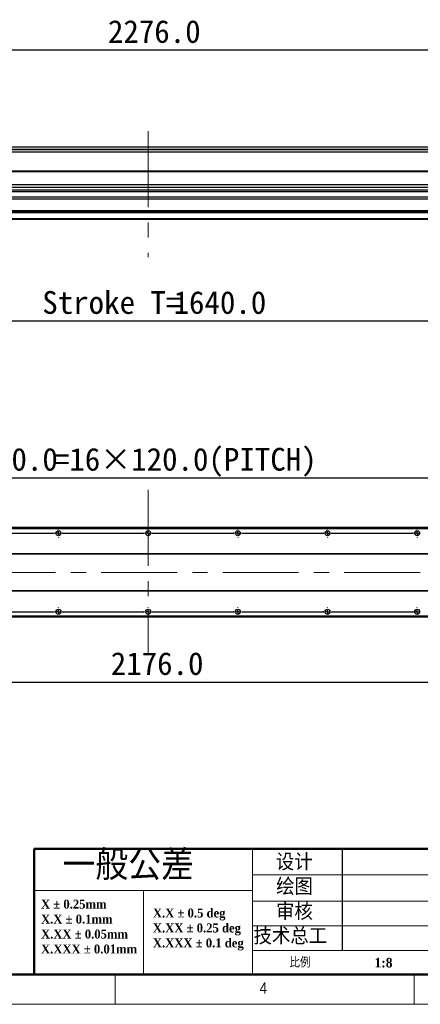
# Model space of a CAD drawing. Header units: millimetres. Extents: x 40 to 3320, y 40 to 2336.
# Tile 4 of 9: x 1152 to 1688, y 40 to 1357. Entities that reach past the tile are written whole.
import ezdxf

# ---------------------------------------------------------------- set-up
doc = ezdxf.new("R2010")
doc.units = ezdxf.units.MM
doc.header["$LTSCALE"] = 8
doc.linetypes.add('CENTERX2', pattern=[20.32, 12.7, -2.54, 2.54, -2.54])
doc.layers.add('DIMNS', color=7, linetype='Continuous')
doc.styles.add('SLDTEXTSTYLE1', font='Gothic.ttf', dxfattribs={"width": 0.913})
doc.styles.add('SLDTEXTSTYLE2', font='timesbd.ttf', dxfattribs={"width": 0.933})
doc.styles.add('SLDTEXTSTYLE4', font='txt', dxfattribs={"bigfont": 'bigfont'})
doc.styles.add('SLDTEXTSTYLE8', font='txt')
doc.dimstyles.new('SLDDIMSTYLE0', dxfattribs={"dimtxt": 30.4, "dimasz": 16, "dimexe": 0, "dimexo": 0.0625, "dimgap": 7.6, "dimtad": 2, "dimdec": 1, "dimrnd": 1e-09, "dimzin": 4, "dimdsep": 46, "dimtxsty": 'SLDTEXTSTYLE8', "dimsah": 1, "dimcen": 0.09, "dimadec": 0, "dimazin": 1, "dimtfac": 1, "dimtdec": 1, "dimtofl": 0, "dimtmove": 0, "dimatfit": 3, "dimfxl": 0, "dimfrac": 2, "dimtolj": 1, "dimtzin": 12, "dimarcsym": 0})

# ---------------------------------------------------------------- blocks, each defined once
blk = doc.blocks.new('SW_NOTE_0')
at = {"color": 0, "linetype": 'Continuous', "lineweight": 0, "char_height": 12, "attachment_point": 1, "style": 'SLDTEXTSTYLE2'}
for s, insert in [('X.X ± 0.5 deg', (0, 15.8)), ('X.XX ± 0.25 deg', (0, -4.2)), ('X.XXX ± 0.1 deg', (0, -24.2))]:
    blk.add_mtext(s, dxfattribs=dict(at, insert=insert))
blk = doc.blocks.new('SW_NOTE_1')
at = {"color": 0, "linetype": 'Continuous', "lineweight": 0, "char_height": 12, "attachment_point": 1, "style": 'SLDTEXTSTYLE2'}
for s, insert in [('X ± 0.25mm ', (0, 15.8)), ('X.X ± 0.1mm', (0, -4.2))]:
    blk.add_mtext(s, dxfattribs=dict(at, insert=insert))
blk = doc.blocks.new('SW_NOTE_2')
at = {"color": 0, "linetype": 'Continuous', "lineweight": 0, "char_height": 12, "attachment_point": 1, "style": 'SLDTEXTSTYLE2'}
for s, insert in [('X.XX ± 0.05mm', (0, 15.8)), ('X.XXX ± 0.01mm', (0, -4.2))]:
    blk.add_mtext(s, dxfattribs=dict(at, insert=insert))
blk = doc.blocks.new('_D')
at = {"layer": 'DIMNS'}
for p, q in [((186.2, 1167), (186.2, 1324.4)), ((2462.2, 1167), (2462.2, 1324.4)), ((186.2, 1316.4), (2462.2, 1316.4))]:
    blk.add_line(p, q, dxfattribs=at)
for points in [[(186.2, 1316.4), (202.2, 1314), (202.2, 1318.8)], [(2462.2, 1316.4), (2446.2, 1318.8), (2446.2, 1314)]]:
    blk.add_solid(points, dxfattribs=at)
at = {"layer": 'DIMNS', "insert": (1270.4, 1356.2), "char_height": 30.4, "attachment_point": 1, "style": 'SLDTEXTSTYLE8'}
blk.add_mtext('2276.0', dxfattribs=at)
blk = doc.blocks.new('_D_3')
at = {"layer": 'DIMNS'}
for p, q in [((487.7, 1147.2), (487.7, 946)), ((2127.7, 1143.7), (2127.7, 946)), ((487.7, 954), (2127.7, 954))]:
    blk.add_line(p, q, dxfattribs=at)
for points in [[(487.7, 954), (503.7, 951.6), (503.7, 956.4)], [(2127.7, 954), (2111.7, 956.4), (2111.7, 951.6)]]:
    blk.add_solid(points, dxfattribs=at)
at = {"layer": 'DIMNS', "char_height": 30.4, "attachment_point": 1, "style": 'SLDTEXTSTYLE8'}
for s, insert in [('Stroke T=', (1182.6, 993.8)), ('1640.0', (1358.2, 993.8))]:
    blk.add_mtext(s, dxfattribs=dict(at, insert=insert))
blk = doc.blocks.new('_D_13')
at = {"layer": 'DIMNS'}
for p, q in [((236.2, 607.3), (236.2, 463)), ((2412.2, 601.8), (2412.2, 463)), ((236.2, 471), (2412.2, 471))]:
    blk.add_line(p, q, dxfattribs=at)
for points in [[(236.2, 471), (252.2, 468.6), (252.2, 473.4)], [(2412.2, 471), (2396.2, 473.4), (2396.2, 468.6)]]:
    blk.add_solid(points, dxfattribs=at)
at = {"layer": 'DIMNS', "insert": (1274.2, 510.9), "char_height": 30.4, "attachment_point": 1, "style": 'SLDTEXTSTYLE8'}
blk.add_mtext('2176.0', dxfattribs=at)
blk = doc.blocks.new('_D_18')
at = {"layer": 'DIMNS'}
for p, q in [((364.2, 680.2), (364.2, 752.2)), ((2284.2, 680.2), (2284.2, 752.2)), ((364.2, 744.2), (2284.2, 744.2))]:
    blk.add_line(p, q, dxfattribs=at)
for points in [[(364.2, 744.2), (380.2, 741.8), (380.2, 746.6)], [(2284.2, 744.2), (2268.2, 746.6), (2268.2, 741.8)]]:
    blk.add_solid(points, dxfattribs=at)
at = {"layer": 'DIMNS', "char_height": 30.4, "attachment_point": 1, "style": 'SLDTEXTSTYLE8'}
for s, insert in [('1920.0', (1079.3, 784.1)), ('=16×120.0(PITCH)', (1198.1, 784.1))]:
    blk.add_mtext(s, dxfattribs=dict(at, insert=insert))
blk = doc.blocks.new('SW_CENTERMARKSYMBOL_2')
at = {"layer": 'DIMNS', "color": 0}
for p, q in [((485.08, 0), (594.92, 0)), ((594.92, 0), (594.16, 0)), ((600, 0), (597.46, 0)), ((600, 0), (597.46, 0)), ((600, 0), (597.46, 0)), ((600, 0), (597.46, 0)), ((600, 0), (597.46, 0)), ((600, 0), (597.46, 0)), ((600, 0), (597.46, 0)), ((600, 0), (597.46, 0)), ((600, 5.08), (600, 5.84)), ((600, 0), (600, 2.54)), ((600, 0), (600, 2.54)), ((600, 0), (600, 2.54)), ((600, 0), (600, 2.54)), ((600, 0), (600, 2.54)), ((600, 0), (600, 2.54)), ((600, 0), (600, 2.54)), ((600, 0), (600, 2.54)), ((600, 0), (600, -2.54)), ((600, 0), (602.54, 0)), ((600, 0), (600, -2.54)), ((600, 0), (602.54, 0)), ((600, 0), (600, -2.54)), ((600, 0), (602.54, 0)), ((600, 0), (600, -2.54)), ((600, 0), (602.54, 0)), ((600, 0), (600, -2.54)), ((600, 0), (602.54, 0)), ((600, 0), (600, -2.54)), ((600, 0), (602.54, 0)), ((600, 0), (600, -2.54)), ((600, 0), (602.54, 0)), ((600, 0), (600, -2.54)), ((600, 0), (602.54, 0)), ((605.08, 0), (605.84, 0)), ((605.08, 0), (714.92, 0)), ((714.92, 0), (714.16, 0)), ((720, 0), (717.46, 0)), ((720, 0), (717.46, 0)), ((720, 0), (717.46, 0)), ((720, 0), (717.46, 0)), ((720, 0), (717.46, 0)), ((720, 0), (717.46, 0)), ((720, 0), (717.46, 0)), ((720, 0), (717.46, 0)), ((720, 0), (717.46, 0)), ((720, 5.08), (720, 5.84)), ((720, 0), (720, 2.54)), ((720, 0), (720, 2.54)), ((720, 0), (720, 2.54)), ((720, 0), (720, 2.54)), ((720, 0), (720, 2.54)), ((720, 0), (720, 2.54)), ((720, 0), (720, 2.54)), ((720, 0), (720, 2.54)), ((720, 0), (720, 2.54)), ((720, 0), (720, -2.54)), ((720, 0), (722.54, 0)), ((720, 0), (720, -2.54)), ((720, 0), (722.54, 0)), ((720, 0), (720, -2.54)), ((720, 0), (722.54, 0)), ((720, 0), (720, -2.54)), ((720, 0), (722.54, 0)), ((720, 0), (720, -2.54)), ((720, 0), (722.54, 0)), ((720, 0), (720, -2.54)), ((720, 0), (722.54, 0)), ((720, 0), (720, -2.54)), ((720, 0), (722.54, 0)), ((720, 0), (720, -2.54)), ((720, 0), (722.54, 0)), ((720, 0), (720, -2.54)), ((720, 0), (722.54, 0)), ((725.08, 0), (725.84, 0)), ((725.08, 0), (834.92, 0)), ((834.92, 0), (834.16, 0)), ((840, 0), (837.46, 0)), ((840, 0), (837.46, 0)), ((840, 0), (837.46, 0)), ((840, 0), (837.46, 0)), ((840, 0), (837.46, 0)), ((840, 0), (837.46, 0)), ((840, 0), (837.46, 0)), ((840, 0), (837.46, 0)), ((840, 5.08), (840, 5.84)), ((840, 0), (840, 2.54)), ((840, 0), (840, 2.54)), ((840, 0), (840, 2.54)), ((840, 0), (840, 2.54)), ((840, 0), (840, 2.54)), ((840, 0), (840, 2.54)), ((840, 0), (840, 2.54)), ((840, 0), (840, 2.54)), ((840, 0), (840, -2.54)), ((840, 0), (842.54, 0)), ((840, 0), (840, -2.54)), ((840, 0), (842.54, 0)), ((840, 0), (840, -2.54)), ((840, 0), (842.54, 0)), ((840, 0), (840, -2.54)), ((840, 0), (842.54, 0)), ((840, 0), (840, -2.54)), ((840, 0), (842.54, 0)), ((840, 0), (840, -2.54)), ((840, 0), (842.54, 0)), ((840, 0), (840, -2.54)), ((840, 0), (842.54, 0)), ((840, 0), (840, -2.54)), ((840, 0), (842.54, 0)), ((845.08, 0), (845.84, 0)), ((845.08, 0), (954.92, 0)), ((954.92, 0), (954.16, 0)), ((960, 0), (957.46, 0)), ((960, 0), (957.46, 0)), ((960, 0), (957.46, 0)), ((960, 0), (957.46, 0)), ((960, 0), (957.46, 0)), ((960, 0), (957.46, 0)), ((960, 0), (957.46, 0)), ((960, 5.08), (960, 5.84)), ((960, 0), (960, 2.54)), ((960, 0), (960, 2.54)), ((960, 0), (960, 2.54)), ((960, 0), (960, 2.54)), ((960, 0), (960, 2.54)), ((960, 0), (960, 2.54)), ((960, 0), (960, 2.54)), ((960, 0), (960, -2.54)), ((960, 0), (962.54, 0)), ((960, 0), (960, -2.54)), ((960, 0), (962.54, 0)), ((960, 0), (960, -2.54)), ((960, 0), (962.54, 0)), ((960, 0), (960, -2.54)), ((960, 0), (962.54, 0)), ((960, 0), (960, -2.54)), ((960, 0), (962.54, 0)), ((960, 0), (960, -2.54)), ((960, 0), (962.54, 0)), ((960, 0), (960, -2.54)), ((960, 0), (962.54, 0)), ((965.08, 0), (965.84, 0)), ((965.08, 0), (1074.92, 0)), ((1074.92, 0), (1074.16, 0)), ((1080, 0), (1077.46, 0)), ((1080, 0), (1077.46, 0)), ((1080, 0), (1077.46, 0)), ((1080, 0), (1077.46, 0)), ((1080, 0), (1077.46, 0)), ((1080, 0), (1077.46, 0)), ((1080, 5.08), (1080, 5.84)), ((1080, 0), (1080, 2.54)), ((1080, 0), (1080, 2.54)), ((1080, 0), (1080, 2.54)), ((1080, 0), (1080, 2.54)), ((1080, 0), (1080, 2.54)), ((1080, 0), (1080, 2.54)), ((1080, 0), (1080, -2.54)), ((1080, 0), (1082.54, 0)), ((1080, 0), (1080, -2.54)), ((1080, 0), (1082.54, 0)), ((1080, 0), (1080, -2.54)), ((1080, 0), (1082.54, 0)), ((1080, 0), (1080, -2.54)), ((1080, 0), (1082.54, 0)), ((1080, 0), (1080, -2.54)), ((1080, 0), (1082.54, 0)), ((1080, 0), (1080, -2.54)), ((1080, 0), (1082.54, 0)), ((600, -5.08), (600, -5.84)), ((720, -5.08), (720, -5.84)), ((840, -5.08), (840, -5.84)), ((960, -5.08), (960, -5.84)), ((1080, -5.08), (1080, -5.84))]:
    blk.add_line(p, q, dxfattribs=at)
blk = doc.blocks.new('SW_CENTERMARKSYMBOL_3')
at = {"layer": 'DIMNS', "color": 0}
for p, q in [((365.08, 0), (474.92, 0)), ((474.92, 0), (474.16, 0)), ((480, 0), (477.46, 0)), ((480, 0), (477.46, 0)), ((480, 0), (477.46, 0)), ((480, 0), (477.46, 0)), ((480, 0), (477.46, 0)), ((480, 0), (477.46, 0)), ((480, 0), (477.46, 0)), ((480, 0), (477.46, 0)), ((480, 5.08), (480, 5.84)), ((480, 0), (480, 2.54)), ((480, 0), (480, 2.54)), ((480, 0), (480, 2.54)), ((480, 0), (480, 2.54)), ((480, 0), (480, 2.54)), ((480, 0), (480, 2.54)), ((480, 0), (480, 2.54)), ((480, 0), (480, 2.54)), ((480, 0), (480, -2.54)), ((480, 0), (482.54, 0)), ((480, 0), (480, -2.54)), ((480, 0), (482.54, 0)), ((480, 0), (480, -2.54)), ((480, 0), (482.54, 0)), ((480, 0), (480, -2.54)), ((480, 0), (482.54, 0)), ((480, 0), (480, -2.54)), ((480, 0), (482.54, 0)), ((480, 0), (480, -2.54)), ((480, 0), (482.54, 0)), ((480, 0), (480, -2.54)), ((480, 0), (482.54, 0)), ((480, 0), (480, -2.54)), ((480, 0), (482.54, 0)), ((485.08, 0), (485.84, 0)), ((485.08, 0), (594.92, 0)), ((594.92, 0), (594.16, 0)), ((600, 0), (597.46, 0)), ((600, 0), (597.46, 0)), ((600, 0), (597.46, 0)), ((600, 0), (597.46, 0)), ((600, 0), (597.46, 0)), ((600, 0), (597.46, 0)), ((600, 0), (597.46, 0)), ((600, 0), (597.46, 0)), ((600, 0), (597.46, 0)), ((600, 5.08), (600, 5.84)), ((600, 0), (600, 2.54)), ((600, 0), (600, 2.54)), ((600, 0), (600, 2.54)), ((600, 0), (600, 2.54)), ((600, 0), (600, 2.54)), ((600, 0), (600, 2.54)), ((600, 0), (600, 2.54)), ((600, 0), (600, 2.54)), ((600, 0), (600, 2.54)), ((600, 0), (600, -2.54)), ((600, 0), (602.54, 0)), ((600, 0), (600, -2.54)), ((600, 0), (602.54, 0)), ((600, 0), (600, -2.54)), ((600, 0), (602.54, 0)), ((600, 0), (600, -2.54)), ((600, 0), (602.54, 0)), ((600, 0), (600, -2.54)), ((600, 0), (602.54, 0)), ((600, 0), (600, -2.54)), ((600, 0), (602.54, 0)), ((600, 0), (600, -2.54)), ((600, 0), (602.54, 0)), ((600, 0), (600, -2.54)), ((600, 0), (602.54, 0)), ((600, 0), (600, -2.54)), ((600, 0), (602.54, 0)), ((605.08, 0), (605.84, 0)), ((605.08, 0), (714.92, 0)), ((714.92, 0), (714.16, 0)), ((720, 0), (717.46, 0)), ((720, 0), (717.46, 0)), ((720, 0), (717.46, 0)), ((720, 0), (717.46, 0)), ((720, 0), (717.46, 0)), ((720, 0), (717.46, 0)), ((720, 0), (717.46, 0)), ((720, 0), (717.46, 0)), ((720, 5.08), (720, 5.84)), ((720, 0), (720, 2.54)), ((720, 0), (720, 2.54)), ((720, 0), (720, 2.54)), ((720, 0), (720, 2.54)), ((720, 0), (720, 2.54)), ((720, 0), (720, 2.54)), ((720, 0), (720, 2.54)), ((720, 0), (720, 2.54)), ((720, 0), (720, -2.54)), ((720, 0), (722.54, 0)), ((720, 0), (720, -2.54)), ((720, 0), (722.54, 0)), ((720, 0), (720, -2.54)), ((720, 0), (722.54, 0)), ((720, 0), (720, -2.54)), ((720, 0), (722.54, 0)), ((720, 0), (720, -2.54)), ((720, 0), (722.54, 0)), ((720, 0), (720, -2.54)), ((720, 0), (722.54, 0)), ((720, 0), (720, -2.54)), ((720, 0), (722.54, 0)), ((720, 0), (720, -2.54)), ((720, 0), (722.54, 0)), ((725.08, 0), (725.84, 0)), ((725.08, 0), (834.92, 0)), ((834.92, 0), (834.16, 0)), ((840, 0), (837.46, 0)), ((840, 0), (837.46, 0)), ((840, 0), (837.46, 0)), ((840, 0), (837.46, 0)), ((840, 0), (837.46, 0)), ((840, 0), (837.46, 0)), ((840, 0), (837.46, 0)), ((840, 5.08), (840, 5.84)), ((840, 0), (840, 2.54)), ((840, 0), (840, 2.54)), ((840, 0), (840, 2.54)), ((840, 0), (840, 2.54)), ((840, 0), (840, 2.54)), ((840, 0), (840, 2.54)), ((840, 0), (840, 2.54)), ((840, 0), (840, -2.54)), ((840, 0), (842.54, 0)), ((840, 0), (840, -2.54)), ((840, 0), (842.54, 0)), ((840, 0), (840, -2.54)), ((840, 0), (842.54, 0)), ((840, 0), (840, -2.54)), ((840, 0), (842.54, 0)), ((840, 0), (840, -2.54)), ((840, 0), (842.54, 0)), ((840, 0), (840, -2.54)), ((840, 0), (842.54, 0)), ((840, 0), (840, -2.54)), ((840, 0), (842.54, 0)), ((845.08, 0), (845.84, 0)), ((845.08, 0), (954.92, 0)), ((954.92, 0), (954.16, 0)), ((960, 0), (957.46, 0)), ((960, 0), (957.46, 0)), ((960, 0), (957.46, 0)), ((960, 0), (957.46, 0)), ((960, 0), (957.46, 0)), ((960, 0), (957.46, 0)), ((960, 5.08), (960, 5.84)), ((960, 0), (960, 2.54)), ((960, 0), (960, 2.54)), ((960, 0), (960, 2.54)), ((960, 0), (960, 2.54)), ((960, 0), (960, 2.54)), ((960, 0), (960, 2.54)), ((960, 0), (960, -2.54)), ((960, 0), (962.54, 0)), ((960, 0), (960, -2.54)), ((960, 0), (962.54, 0)), ((960, 0), (960, -2.54)), ((960, 0), (962.54, 0)), ((960, 0), (960, -2.54)), ((960, 0), (962.54, 0)), ((960, 0), (960, -2.54)), ((960, 0), (962.54, 0)), ((960, 0), (960, -2.54)), ((960, 0), (962.54, 0)), ((480, -5.08), (480, -5.84)), ((600, -5.08), (600, -5.84)), ((720, -5.08), (720, -5.84)), ((840, -5.08), (840, -5.84)), ((960, -5.08), (960, -5.84))]:
    blk.add_line(p, q, dxfattribs=at)

msp = doc.modelspace()

# ---------------------------------------------------------------- linework, layer by layer
at = {"color": 7, "linetype": 'Continuous', "lineweight": 25}
for p, q in [((219.15, 1186.71), (2430.15, 1186.71)), ((494.65, 1180.21), (2155.65, 1180.21)), ((2127.65, 1154.36), (374.15, 1154.36)), ((2244.15, 1135.9), (404.15, 1135.9)), ((2244.15, 1132.5), (404.15, 1132.5)), ((2450.15, 1128.98), (198.15, 1128.98)), ((2450.15, 1126.39), (198.15, 1126.39)), ((2450.15, 1119.46), (198.15, 1119.46)), ((2450.15, 1116.86), (198.15, 1116.86)), ((2450.15, 1101.36), (198.15, 1101.36)), ((2450.15, 1099.36), (198.15, 1099.36)), ((2450.15, 1098.36), (198.15, 1098.36)), ((2450.15, 1090.36), (198.15, 1090.36)), ((2450.15, 1089.36), (198.15, 1089.36)), ((2450.15, 677.5), (198.15, 677.5)), ((2450.15, 677), (198.15, 677)), ((2450.15, 676), (198.15, 676)), ((2450.15, 642.5), (198.15, 642.5)), ((2450.15, 642), (198.15, 642)), ((2450.15, 593), (198.15, 593)), ((2450.15, 592.5), (198.15, 592.5)), ((2450.15, 559), (198.15, 559)), ((2450.15, 558), (198.15, 558)), ((2344.15, 557.9), (304.15, 557.9)), ((2344.15, 557.7), (304.15, 557.7))]:
    msp.add_line(p, q, dxfattribs=at)
at = {"color": 8, "linetype": 'Continuous', "lineweight": 25}
for p, q in [((489.15, 1183.71), (2159.15, 1183.71)), ((489.15, 1183.21), (2159.15, 1183.21)), ((2128.15, 1153.36), (374.15, 1153.36))]:
    msp.add_line(p, q, dxfattribs=at)
at = {"color": 7, "linetype": 'Continuous', "lineweight": 50}
for p, q in [((1171.76, 248), (1171.76, 80)), ((1171.76, 248), (1464, 248)), ((3280, 248), (1464, 248)), ((80, 80), (3280, 80))]:
    msp.add_line(p, q, dxfattribs=at)
at = {"color": 7, "linetype": 'Continuous', "lineweight": 18}
for p, q in [((1464, 248), (1464, 220)), ((1464, 192), (1464, 248)), ((1464, 220), (1464, 248)), ((1464, 192), (1464, 220)), ((1464, 213.26), (2201.48, 213.26)), ((1464, 192), (1171.76, 192)), ((1317.88, 192), (1317.88, 80)), ((1464, 192), (1464, 80)), ((1464, 178.04), (2201.48, 178.04)), ((1464, 145.04), (2201.48, 145.04)), ((2201.48, 112.05), (1464, 112.05)), ((80, 80), (3280, 80)), ((984, 80), (3280, 80)), ((1280, 40), (1280, 80)), ((1680, 40), (1680, 80)), ((40, 40), (3320, 40))]:
    msp.add_line(p, q, dxfattribs=at)
at = {"color": 7, "linetype": 'Continuous', "lineweight": 25}
for centre in [(1204.15, 670), (1324.15, 670), (1444.15, 670), (1564.15, 670), (1684.15, 670), (1204.15, 565), (1324.15, 565), (1444.15, 565), (1564.15, 565), (1684.15, 565)]:
    msp.add_circle(centre, 3.3, dxfattribs=at)
at = {"layer": 'DIMNS', "linetype": 'CENTERX2', "lineweight": 18}
for p, q in [((1324.15, 1207.66), (1324.15, 1039.36)), ((1324.15, 728), (1324.15, 507)), ((2500.95, 617.5), (147.35, 617.5))]:
    msp.add_line(p, q, dxfattribs=at)
at = {"layer": 'DIMNS', "color": 7}
msp.add_line((1584.2, 112.05), (1584.2, 248), dxfattribs=at)

# ---------------------------------------------------------------- block references
at = {"color": 7, "linetype": 'Continuous', "lineweight": 0}
for name, p in [('SW_NOTE_1', (1180.87, 164.17)), ('SW_NOTE_0', (1330.56, 152.31)), ('SW_NOTE_2', (1180.87, 124.17))]:
    msp.add_blockref(name, p, dxfattribs=at)
at = {"layer": 'DIMNS'}
for name, p in [('SW_CENTERMARKSYMBOL_3', (724.15, 670)), ('SW_CENTERMARKSYMBOL_2', (604.15, 565))]:
    msp.add_blockref(name, p, dxfattribs=at)

# ---------------------------------------------------------------- texts
at = {"color": 7, "linetype": 'Continuous', "lineweight": 0, "attachment_point": 1}
for s, insert, char_height, style in [('一般公差', (1209.54, 246.35), 40, 'SLDTEXTSTYLE4'), ('设计', (1495.03, 241.38), 22.4, 'SLDTEXTSTYLE4'), ('绘图', (1495.5, 208.53), 22.4, 'SLDTEXTSTYLE4'), ('审核', (1495.24, 175.11), 22.4, 'SLDTEXTSTYLE4'), ('技术总工', (1465.17, 142.4), 22.4, 'SLDTEXTSTYLE4'), ('比例', (1513.26, 102.09), 12.8, 'SLDTEXTSTYLE4'), ('1:8', (1627.08, 102.08), 12.8, 'SLDTEXTSTYLE2'), ('4', (1473.33, 69.17), 14.82, 'SLDTEXTSTYLE1')]:
    msp.add_mtext(s, dxfattribs=dict(at, insert=insert, char_height=char_height, style=style))

# ---------------------------------------------------------------- dimensions: what is measured, and where the dimension line sits
at = {"layer": 'DIMNS'}
for base, p1, p2, picture, middle in [((2462.15, 1316.36), (186.15, 1156.86), (2462.15, 1156.86), '_D', (1329.79, 1316.36)), ((2412.15, 471), (236.15, 617.5), (2412.15, 611.96), '_D_13', (1333.6, 471))]:
    dim = msp.add_linear_dim(base=base, p1=p1, p2=p2, dimstyle='SLDDIMSTYLE0', dxfattribs=at)
    dim.commit()
    dim.dimension.update_dxf_attribs({"geometry": picture, "text_midpoint": middle, "dimtype": 160})
for base, p1, p2, text, picture, middle in [((2127.65, 953.96), (487.65, 1157.36), (2127.65, 1153.86), 'Stroke T=<>', '_D_3', (1329.79, 953.96)), ((2284.15, 744.25), (364.15, 670), (2284.15, 670), '<>=16×120.0(PITCH)', '_D_18', (1304.06, 744.25))]:
    dim = msp.add_linear_dim(base=base, p1=p1, p2=p2, text=text, dimstyle='SLDDIMSTYLE0', dxfattribs=at)
    dim.commit()
    dim.dimension.update_dxf_attribs({"geometry": picture, "text_midpoint": middle, "dimtype": 160})

doc.saveas('drawing.dxf')
